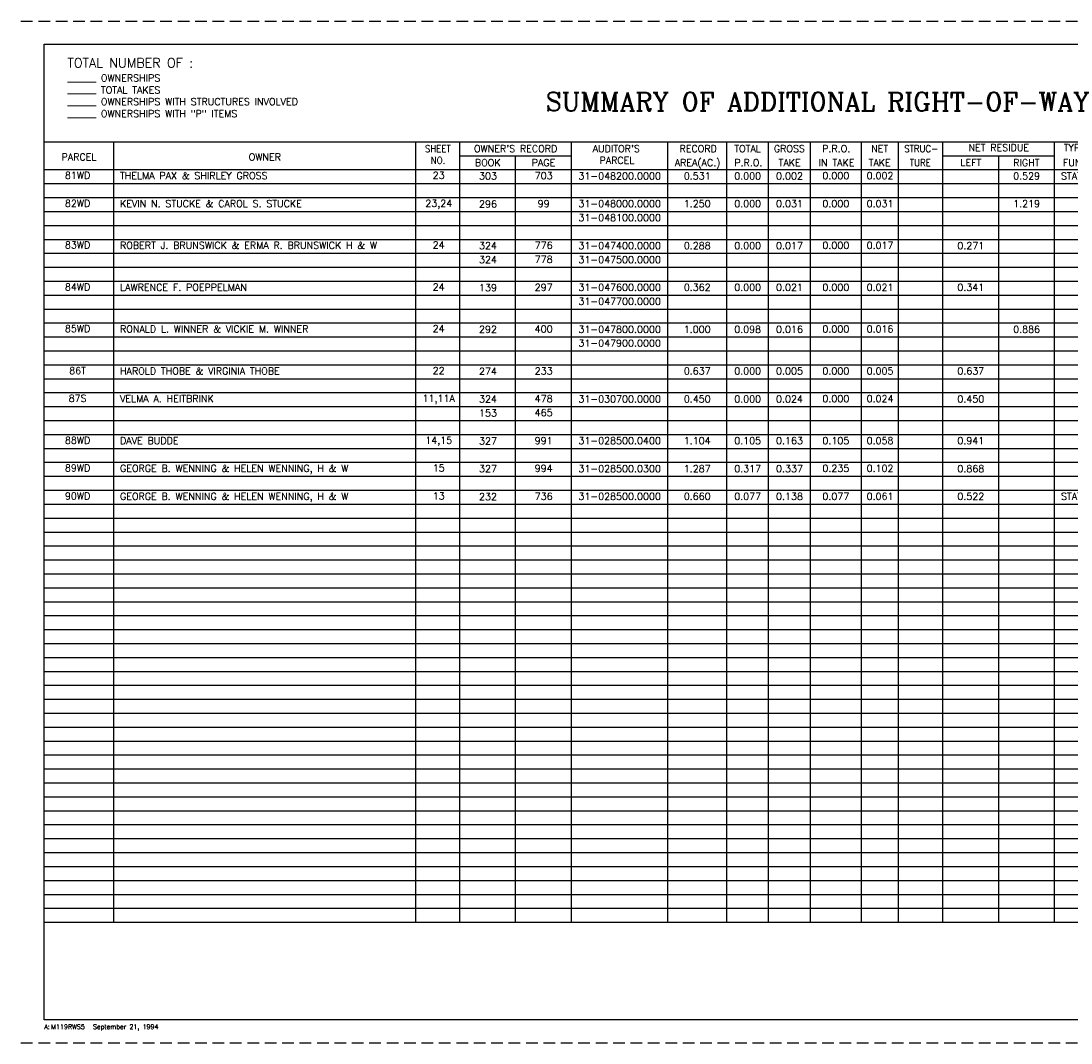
# Model space of a CAD drawing. Extents: x 0 to 34.5, y 0 to 22.
# Tile 1 of 2: x 0 to 22.6, y 0 to 22. Entities that reach past the tile are written whole.
import ezdxf
from ezdxf.enums import TextEntityAlignment as Align

# ---------------------------------------------------------------- set-up
doc = ezdxf.new("R2010")
doc.units = 0
doc.header["$LTSCALE"] = 0.5
doc.linetypes.add('DASHED', pattern=[0.75, 0.5, -0.25])
doc.layers.get('0').update_dxf_attribs({"linetype": 'CONTINUOUS'})
doc.layers.add('BORDER', color=4, linetype='CONTINUOUS')
doc.styles.add('COM8', font='ROMANS', dxfattribs={"width": 0.8})
doc.styles.add('COM9', font='ROMANS', dxfattribs={"width": 0.9})
doc.styles.add('COMPLEX', font='ROMANC')
doc.styles.get("Standard").update_dxf_attribs({"font": 'ROMANS'})

# ---------------------------------------------------------------- blocks, each defined once
blk = doc.blocks.new('DRAWNAME')
blk.add_text('A:', height=0.1).set_placement((0, 0))
for tag, p in [('DRAWNAME', (0.15, 0)), ('DRAWDATE', (1.05, 0))]:
    blk.add_attdef(tag, p, '', height=0.1)
blk = doc.blocks.new('SUM')
at = {"layer": 'BORDER'}
for p, q in [((1.5, -18.9), (1.5, -2.1)), ((8, -18.9), (8, -2.1)), ((8.95, -18.9), (8.95, -2.1)), ((11.35, -18.9), (11.35, -2.1)), ((13.426, -18.9), (13.426, -2.1)), ((14.696, -18.9), (14.696, -2.1)), ((15.596, -18.9), (15.596, -2.1)), ((16.496, -18.9), (16.496, -2.1)), ((17.596, -18.9), (17.596, -2.1)), ((18.396, -18.9), (18.396, -2.1)), ((19.346, -18.9), (19.346, -2.1)), ((21.753, -18.9), (21.753, -2.1)), ((22.603, -18.9), (22.603, -2.1)), ((31.401, -18.9), (31.401, -2.1)), ((8.95, -2.4), (11.35, -2.4)), ((10.15, -18.9), (10.15, -2.4)), ((19.353, -2.4), (21.753, -2.4)), ((20.553, -18.9), (20.553, -2.4)), ((31.401, -2.4), (33.5, -2.4)), ((32.501, -18.9), (32.501, -2.4))]:
    blk.add_line(p, q, dxfattribs=at)
at = {"layer": 'BORDER', "style": 'COM9', "width": 0.9}
for s, p in [('SHEET', (8.475, -2.323)), ('STRUC-', (18.882, -2.324))]:
    blk.add_text(s, height=0.15, dxfattribs=at).set_placement(p, align=Align.CENTER)
at = {"layer": 'BORDER'}
for s, p in [("OWNER'S RECORD", (10.15, -2.325)), ('RECORD', (14.081, -2.325)), ('TOTAL', (15.144, -2.325)), ('GROSS', (16.044, -2.325)), ('P.R.O.', (17.053, -2.325)), ('NET', (17.989, -2.325)), ('NET RESIDUE', (20.553, -2.3)), ('TYPE', (22.191, -2.3)), ('AS ACQUIRED', (32.454, -2.321)), ('PARCEL', (0.75, -2.5)), ('OWNER', (4.75, -2.5)), ('BOOK', (9.55, -2.625)), ('PAGE', (10.75, -2.625)), ('AREA(AC.)', (14.067, -2.625)), ('P.R.O.', (15.161, -2.625)), ('TAKE', (16.05, -2.625)), ('IN TAKE', (17.061, -2.625)), ('TAKE', (17.989, -2.625)), ('LEFT', (19.953, -2.621)), ('RIGHT', (21.147, -2.624)), ('FUND', (22.2, -2.624)), ('REMARKS & PERSONALTY', (27.063, -2.5)), ('BOOK', (31.955, -2.638)), ('PAGE', (32.999, -2.638))]:
    blk.add_text(s, height=0.15, dxfattribs=at).set_placement(p, align=Align.CENTER)
for s, p in [("AUDITOR'S ", (11.809, -2.324)), ('PARCEL', (11.956, -2.574))]:
    blk.add_text(s, height=0.15, dxfattribs=at).set_placement(p)
at = {"layer": 'BORDER', "style": 'COM9', "width": 0.9}
for s, p in [(' NO.', (8.231, -2.573)), ('TURE', (18.638, -2.625))]:
    blk.add_text(s, height=0.15, dxfattribs=at).set_placement(p)
blk = doc.blocks.new('PARCELM')
for tag, p in [('PAR', (0.718, 0.1)), ('SHN', (8.494, 0.1)), ('ORB', (9.554, 0.087)), ('ORP', (10.755, 0.094)), ('AP', (12.39, 0.09)), ('RECA', (14.061, 0.09)), ('TOPRO', (15.146, 0.09)), ('GRST', (16.046, 0.09)), ('PROTK', (17.046, 0.093)), ('NTTK', (17.996, 0.093)), ('STR', (18.871, 0.09)), ('NRL', (19.95, 0.09)), ('NRR', (21.153, 0.09)), ('TPF', (22.178, 0.09)), ('AAB', (31.951, 0.09)), ('AAP', (33.001, 0.09))]:
    blk.add_attdef(tag, text='', height=0.15).set_placement(p, align=Align.CENTER)
for tag, p in [('OWN', (1.632, 0.094)), ('REM', (22.714, 0.091))]:
    blk.add_attdef(tag, p, '', height=0.15)

msp = doc.modelspace()

# ---------------------------------------------------------------- linework, layer by layer
at = {"layer": 'BORDER', "linetype": 'DASHED'}
for p, q in [((0, 22), (34.5, 22)), ((0, 0), (34.5, 0))]:
    msp.add_line(p, q, dxfattribs=at)
at = {"layer": 'BORDER'}
for p, q in [((0.5, 21.5), (34, 21.5)), ((0.5, 0.5), (0.5, 21.5)), ((0.5, 19.4), (34, 19.4)), ((0.5, 18.8), (34, 18.8)), ((0.5, 18.5), (34, 18.5)), ((0.5, 18.2), (34, 18.2)), ((0.5, 17.9), (34, 17.9)), ((0.5, 17.6), (34, 17.6)), ((0.5, 17.3), (34, 17.3)), ((0.5, 17), (34, 17)), ((0.5, 16.7), (34, 16.7)), ((0.5, 16.4), (34, 16.4)), ((0.5, 16.1), (34, 16.1)), ((0.5, 15.8), (34, 15.8)), ((0.5, 15.5), (34, 15.5)), ((0.5, 15.2), (34, 15.2)), ((0.5, 14.9), (34, 14.9)), ((0.5, 14.6), (34, 14.6)), ((0.5, 14.3), (34, 14.3)), ((0.5, 14), (34, 14)), ((0.5, 13.7), (34, 13.7)), ((0.5, 13.4), (34, 13.4)), ((0.5, 13.1), (34, 13.1)), ((0.5, 12.8), (34, 12.8)), ((0.5, 12.5), (34, 12.5)), ((0.5, 12.2), (34, 12.2)), ((0.5, 11.9), (34, 11.9)), ((0.5, 11.6), (34, 11.6)), ((0.5, 11.3), (34, 11.3)), ((0.5, 11), (34, 11)), ((0.5, 10.7), (34, 10.7)), ((0.5, 10.4), (34, 10.4)), ((0.5, 10.1), (34, 10.1)), ((0.5, 9.8), (34, 9.8)), ((0.5, 9.5), (34, 9.5)), ((0.5, 9.2), (34, 9.2)), ((0.5, 8.9), (34, 8.9)), ((0.5, 8.6), (34, 8.6)), ((0.5, 8.3), (34, 8.3)), ((0.5, 8), (34, 8)), ((0.5, 7.7), (34, 7.7)), ((0.5, 7.4), (34, 7.4)), ((0.5, 7.1), (34, 7.1)), ((0.5, 6.8), (34, 6.8)), ((0.5, 6.5), (34, 6.5)), ((0.5, 6.2), (34, 6.2)), ((0.5, 5.9), (34, 5.9)), ((0.5, 5.6), (34, 5.6)), ((0.5, 5.3), (34, 5.3)), ((0.5, 5), (34, 5)), ((0.5, 4.7), (34, 4.7)), ((0.5, 4.4), (34, 4.4)), ((0.5, 4.1), (34, 4.1)), ((0.5, 3.8), (34, 3.8)), ((0.5, 3.5), (34, 3.5)), ((0.5, 3.2), (34, 3.2)), ((0.5, 2.9), (34, 2.9)), ((0.5, 2.6), (34, 2.6)), ((34, 0.5), (0.5, 0.5))]:
    msp.add_line(p, q, dxfattribs=at)

# ---------------------------------------------------------------- block references
msp.add_blockref('SUM', (0.5, 21.5))
for name, p, values in [('PARCELM', (0.5, 18.5), {'PAR': '81WD', 'OWN': 'THELMA PAX & SHIRLEY GROSS', 'SHN': '23', 'ORB': '303', 'ORP': '703', 'AP': '31-048200.0000', 'RECA': '0.531', 'TOPRO': '0.000', 'GRST': '0.002', 'PROTK': '0.000', 'NTTK': '0.002', 'NRR': '0.529', 'TPF': 'STATE'}), ('PARCELM', (0.5, 17.9), {'PAR': '82WD', 'OWN': 'KEVIN N. STUCKE & CAROL S. STUCKE ', 'SHN': '23,24', 'ORB': '296', 'ORP': '99', 'AP': '31-048000.0000', 'RECA': '1.250', 'TOPRO': '0.000', 'GRST': '0.031', 'PROTK': '0.000', 'NTTK': '0.031', 'NRR': '1.219'}), ('PARCELM', (0.5, 17.6), {'AP': '31-048100.0000'}), ('PARCELM', (0.5, 16.7), {'ORB': '324', 'ORP': '778', 'AP': '31-047500.0000'}), ('PARCELM', (0.5, 16.1), {'PAR': '84WD', 'OWN': 'LAWRENCE F. POEPPELMAN', 'SHN': '24', 'ORB': '139', 'ORP': '297', 'AP': '31-047600.0000', 'RECA': '0.362', 'TOPRO': '0.000', 'GRST': '0.021', 'PROTK': '0.000', 'NTTK': '0.021', 'NRL': '0.341'}), ('PARCELM', (0.5, 15.8), {'AP': '31-047700.0000'}), ('PARCELM', (0.5, 15.2), {'PAR': '85WD', 'OWN': 'RONALD L. WINNER & VICKIE M. WINNER', 'SHN': '24', 'ORB': '292', 'ORP': '400', 'AP': '31-047800.0000', 'RECA': '1.000', 'TOPRO': '0.098', 'GRST': '0.016', 'PROTK': '0.000', 'NTTK': '0.016', 'NRR': '0.886'}), ('PARCELM', (0.5, 14.9), {'AP': '31-047900.0000'}), ('PARCELM', (0.5, 14.3), {'PAR': '86T', 'OWN': 'HAROLD THOBE & VIRGINIA THOBE', 'SHN': '22', 'ORB': '274', 'ORP': '233', 'RECA': '0.637', 'TOPRO': '0.000', 'GRST': '0.005', 'PROTK': '0.000', 'NTTK': '0.005', 'NRL': '0.637', 'REM': 'CONSTRUCT DRIVE, GRADE & SEED.                        12 MONTHS'}), ('PARCELM', (0.5, 13.7), {'PAR': '87S', 'OWN': 'VELMA A. HEITBRINK', 'SHN': '11,11A', 'ORB': '324', 'ORP': '478', 'AP': '31-030700.0000', 'RECA': '0.450', 'TOPRO': '0.000', 'GRST': '0.024', 'PROTK': '0.000', 'NTTK': '0.024', 'NRL': '0.450'}), ('PARCELM', (0.5, 13.4), {'ORB': '153', 'ORP': '465'}), ('PARCELM', (0.5, 12.8), {'PAR': '88WD', 'OWN': 'DAVE BUDDE', 'SHN': '14,15', 'ORB': '327', 'ORP': '991', 'AP': '31-028500.0400', 'RECA': '1.104', 'TOPRO': '0.105', 'GRST': '0.163', 'PROTK': '0.105', 'NTTK': '0.058', 'NRL': '0.941'}), ('PARCELM', (0.5, 12.2), {'PAR': '89WD', 'OWN': 'GEORGE B. WENNING & HELEN WENNING, H & W', 'SHN': '15', 'ORB': '327', 'ORP': '994', 'AP': '31-028500.0300', 'RECA': '1.287', 'TOPRO': '0.317', 'GRST': '0.337', 'PROTK': '0.235', 'NTTK': '0.102', 'NRL': '0.868'}), ('PARCELM', (0.5, 11.6), {'PAR': '90WD', 'OWN': 'GEORGE B. WENNING & HELEN WENNING, H & W', 'SHN': '13', 'ORB': '232', 'ORP': '736', 'AP': '31-028500.0000', 'RECA': '0.660', 'TOPRO': '0.077', 'GRST': '0.138', 'PROTK': '0.077', 'NTTK': '0.061', 'NRL': '0.522', 'TPF': 'STATE'}), ('DRAWNAME', (0.5, 0.3), {'DRAWNAME': 'M119RWS5', 'DRAWDATE': 'September 21, 1994'})]:
    msp.add_blockref(name, p).add_auto_attribs(values)
ref = msp.add_blockref('PARCELM', (0.5, 17))
ref.add_attrib('PAR', '83WD', dxfattribs={"height": 0.15}).set_placement((1.218, 17.1), align=Align.CENTER)
ref.add_attrib('OWN', 'ROBERT J. BRUNSWICK & ERMA R. BRUNSWICK H & W', (2.132, 17.094), dxfattribs={"height": 0.15})
ref.add_attrib('SHN', '24', dxfattribs={"height": 0.15}).set_placement((8.994, 17.1), align=Align.CENTER)
ref.add_attrib('ORB', '324', dxfattribs={"height": 0.15}).set_placement((10.054, 17.087), align=Align.CENTER)
ref.add_attrib('ORP', '776', dxfattribs={"height": 0.15}).set_placement((11.255, 17.094), align=Align.CENTER)
ref.add_attrib('AP', '31-047400.0000', dxfattribs={"height": 0.15}).set_placement((12.89, 17.09), align=Align.CENTER)
ref.add_attrib('RECA', '0.288', dxfattribs={"height": 0.15}).set_placement((14.561, 17.09), align=Align.CENTER)
ref.add_attrib('TOPRO', '0.000', dxfattribs={"height": 0.15}).set_placement((15.646, 17.09), align=Align.CENTER)
ref.add_attrib('GRST', '0.017', dxfattribs={"height": 0.15}).set_placement((16.546, 17.09), align=Align.CENTER)
ref.add_attrib('PROTK', '0.000', dxfattribs={"height": 0.15}).set_placement((17.546, 17.093), align=Align.CENTER)
ref.add_attrib('NTTK', '0.017', dxfattribs={"height": 0.15}).set_placement((18.496, 17.093), align=Align.CENTER)
ref.add_attrib('NRL', '0.271', dxfattribs={"height": 0.15}).set_placement((20.45, 17.09), align=Align.CENTER)
ref.add_attrib('AAB', '334', dxfattribs={"height": 0.15}).set_placement((32.451, 17.09), align=Align.CENTER)
ref.add_attrib('AAP', '330-336', dxfattribs={"height": 0.15, "style": 'COM8', "width": 0.8}).set_placement((33.501, 17.09), align=Align.CENTER)

# ---------------------------------------------------------------- texts
for s, height, p in [('TOTAL NUMBER OF :', 0.2, (1, 21)), ('______ OWNERSHIPS', 0.15, (1, 20.7)), ('______ TOTAL TAKES', 0.15, (1, 20.443)), ('______ OWNERSHIPS WITH STRUCTURES INVOLVED', 0.15, (1, 20.186)), ('______ OWNERSHIPS WITH "P" ITEMS', 0.15, (1, 19.929))]:
    msp.add_text(s, height=height, dxfattribs=at).set_placement(p)
at = {"layer": 'BORDER', "style": 'COMPLEX'}
msp.add_text('SUMMARY OF ADDITIONAL RIGHT-OF-WAY', height=0.4, dxfattribs=at).set_placement((17.239, 20.063), align=Align.CENTER)

doc.saveas('drawing.dxf')
